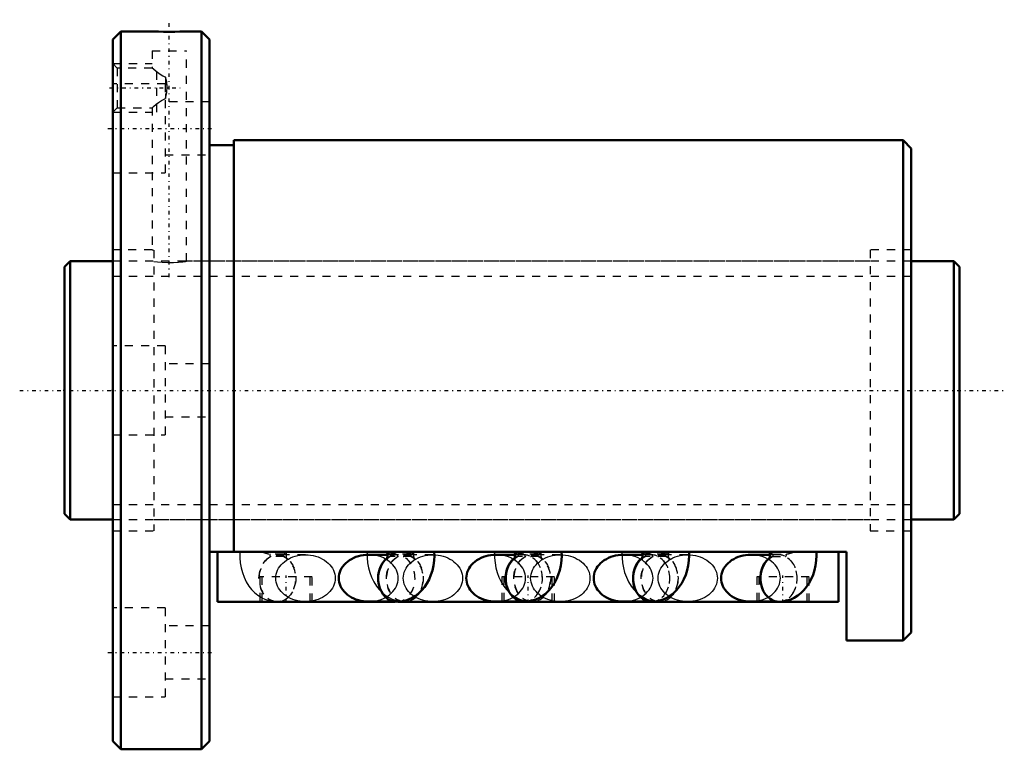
# Model space of a CAD drawing. Header units: millimetres. Extents: x -6 to 117, y -44 to 46.
import ezdxf

# ---------------------------------------------------------------- set-up
doc = ezdxf.new("R2010")
doc.units = ezdxf.units.MM
doc.linetypes.add('Center', pattern=[1.5, 0.45, -0.5, 0.05, -0.5])
doc.linetypes.add('Dashed', pattern=[2, 1, -1])
for name, color, linetype, lineweight in [('2d ConnectionPoints', 7, 'Continuous', 50), ('AM_0', 7, 'Continuous', 50), ('AM_5', 3, 'Continuous', 25), ('AM_7', 7, 'Center', 25), ('AM_9', 6, 'Dashed', 25)]:
    doc.layers.add(name, color=color, linetype=linetype, lineweight=lineweight)

# ---------------------------------------------------------------- blocks, each defined once
blk = doc.blocks.new('1_BIF3206V_10RR_Nut_0_in_BIF3206V_10RRG0_111LC0_000_4')
at = {"layer": 'AM_0'}
for p, q in [((7, 44.5), (6, 43.5)), ((10.88, 44.5), (7, 44.5)), ((7, 44.5), (7, -44.5)), ((17, 44.5), (15.1, 44.5)), ((18, 43.5), (17, 44.5)), ((17, 44.5), (17, -44.5)), ((6, 43.5), (6, -43.5)), ((18, 43.5), (18, -43.5)), ((104, 31), (21, 31)), ((21, 31), (21, -20)), ((105, 30), (104, 31)), ((104, 31), (104, -31)), ((21, 30.4), (18, 30.4)), ((105, 30), (105, -30)), ((97, -20), (18, -20)), ((19, -26.2), (19, -20)), ((40.07, -20.39), (37.71, -20.39)), ((55.88, -20.39), (53.51, -20.39)), ((71.68, -20.39), (69.31, -20.39)), ((87.48, -20.39), (85.11, -20.39)), ((96, -26.2), (96, -20)), ((97, -31), (97, -20)), ((41, -26.2), (19, -26.2)), ((37.71, -26.19), (40.92, -26.19)), ((96, -26.2), (41.35, -26.2)), ((53.51, -26.19), (56.8, -26.19)), ((69.31, -26.19), (72.6, -26.19)), ((85.11, -26.19), (88.4, -26.19)), ((104, -31), (105, -30)), ((97, -31), (104, -31)), ((6, -43.5), (7, -44.5)), ((17, -44.5), (18, -43.5)), ((7, -44.5), (17, -44.5))]:
    blk.add_line(p, q, dxfattribs=at)
for points in [[(15.12, 44.5), (15.07, 44.5), (14.79, 44.49), (14.31, 44.47), (13.69, 44.45), (12.98, 44.45), (12.28, 44.46), (11.66, 44.47), (11.19, 44.49), (10.92, 44.5), (10.88, 44.5)], [(37.71, -20.39), (37.39, -20.4), (37.07, -20.43), (36.75, -20.49), (36.45, -20.56), (36.15, -20.66), (35.87, -20.78), (35.6, -20.91), (35.34, -21.07), (35.1, -21.24), (34.89, -21.43), (34.69, -21.63), (34.52, -21.84), (34.37, -22.06), (34.25, -22.3), (34.15, -22.54), (34.08, -22.79), (34.04, -23.04), (34.03, -23.29), (34.04, -23.54), (34.08, -23.79), (34.15, -24.04), (34.25, -24.28), (34.37, -24.52), (34.52, -24.74), (34.69, -24.95), (34.89, -25.15), (35.1, -25.34), (35.34, -25.51), (35.6, -25.67), (35.87, -25.8), (36.15, -25.92), (36.45, -26.02), (36.75, -26.09), (37.07, -26.15), (37.39, -26.18), (37.71, -26.19)], [(40.02, -20), (40.04, -20.09), (40.07, -20.24), (40.07, -20.42), (40.06, -20.6), (40.04, -20.76), (40.01, -20.88), (39.98, -20.94), (39.98, -20.94)], [(41.19, -26.21), (41.69, -26.18), (42.19, -26.08), (42.66, -25.93), (43.11, -25.72), (43.54, -25.46), (43.94, -25.15), (44.31, -24.79), (44.65, -24.38), (44.95, -23.93), (45.22, -23.43), (45.45, -22.89), (45.63, -22.32), (45.76, -21.72), (45.84, -21.11), (45.87, -20.5), (45.86, -20)], [(53.51, -20.39), (53.19, -20.4), (52.87, -20.43), (52.55, -20.49), (52.25, -20.56), (51.95, -20.66), (51.67, -20.78), (51.4, -20.91), (51.14, -21.07), (50.9, -21.24), (50.69, -21.43), (50.49, -21.63), (50.32, -21.84), (50.17, -22.06), (50.05, -22.3), (49.95, -22.54), (49.88, -22.79), (49.84, -23.04), (49.83, -23.29), (49.84, -23.54), (49.88, -23.79), (49.95, -24.04), (50.05, -24.28), (50.17, -24.52), (50.32, -24.74), (50.49, -24.95), (50.69, -25.15), (50.9, -25.34), (51.14, -25.51), (51.4, -25.67), (51.67, -25.8), (51.95, -25.92), (52.25, -26.02), (52.55, -26.09), (52.87, -26.15), (53.19, -26.18), (53.51, -26.19)], [(55.83, -20), (55.86, -20.1), (55.88, -20.26), (55.88, -20.44), (55.87, -20.62), (55.85, -20.77), (55.81, -20.89), (55.79, -20.94), (55.79, -20.95)], [(56.99, -26.2), (57.49, -26.17), (57.98, -26.07), (58.46, -25.92), (58.91, -25.71), (59.33, -25.45), (59.73, -25.14), (60.1, -24.78), (60.44, -24.37), (60.75, -23.92), (61.01, -23.42), (61.24, -22.88), (61.42, -22.31), (61.55, -21.71), (61.63, -21.11), (61.66, -20.49), (61.65, -20)], [(69.31, -20.39), (68.99, -20.4), (68.67, -20.43), (68.35, -20.49), (68.05, -20.56), (67.75, -20.66), (67.47, -20.78), (67.2, -20.91), (66.94, -21.07), (66.7, -21.24), (66.49, -21.43), (66.29, -21.63), (66.12, -21.84), (65.97, -22.06), (65.85, -22.3), (65.75, -22.54), (65.68, -22.79), (65.64, -23.04), (65.63, -23.29), (65.64, -23.54), (65.68, -23.79), (65.75, -24.04), (65.85, -24.28), (65.97, -24.52), (66.12, -24.74), (66.29, -24.95), (66.49, -25.15), (66.7, -25.34), (66.94, -25.51), (67.2, -25.67), (67.47, -25.8), (67.75, -25.92), (68.05, -26.02), (68.35, -26.09), (68.67, -26.15), (68.99, -26.18), (69.31, -26.19)], [(71.63, -20), (71.66, -20.1), (71.68, -20.26), (71.68, -20.44), (71.67, -20.62), (71.65, -20.77), (71.61, -20.89), (71.59, -20.94), (71.59, -20.95)], [(72.79, -26.2), (73.29, -26.17), (73.78, -26.07), (74.26, -25.92), (74.71, -25.71), (75.13, -25.45), (75.53, -25.14), (75.9, -24.78), (76.24, -24.37), (76.55, -23.92), (76.81, -23.42), (77.04, -22.88), (77.22, -22.31), (77.35, -21.71), (77.43, -21.11), (77.46, -20.49), (77.45, -20)], [(85.11, -20.39), (84.79, -20.4), (84.47, -20.43), (84.15, -20.49), (83.85, -20.56), (83.55, -20.66), (83.27, -20.78), (83, -20.91), (82.74, -21.07), (82.5, -21.24), (82.29, -21.43), (82.09, -21.63), (81.92, -21.84), (81.77, -22.06), (81.65, -22.3), (81.55, -22.54), (81.48, -22.79), (81.44, -23.04), (81.43, -23.29), (81.44, -23.54), (81.48, -23.79), (81.55, -24.04), (81.65, -24.28), (81.77, -24.52), (81.92, -24.74), (82.09, -24.95), (82.29, -25.15), (82.5, -25.34), (82.74, -25.51), (83, -25.67), (83.27, -25.8), (83.55, -25.92), (83.85, -26.02), (84.15, -26.09), (84.47, -26.15), (84.79, -26.18), (85.11, -26.19)], [(87.43, -20), (87.46, -20.1), (87.48, -20.26), (87.48, -20.44), (87.47, -20.62), (87.45, -20.77), (87.41, -20.89), (87.39, -20.94), (87.39, -20.95)], [(88.59, -26.2), (89.09, -26.17), (89.58, -26.07), (90.06, -25.92), (90.51, -25.71), (90.93, -25.45), (91.33, -25.14), (91.7, -24.78), (92.04, -24.37), (92.35, -23.92), (92.61, -23.42), (92.84, -22.88), (93.02, -22.31), (93.15, -21.71), (93.23, -21.11), (93.26, -20.49), (93.25, -20)]]:
    blk.add_lwpolyline(points, dxfattribs=at)
for centre, major_axis, start_param, end_param in [((41.19, -23.31), (0, 2.9), 0.543343, 3.141726), ((41.19, -23.29), (0, -2.9), 3.68384, 4.715837), ((56.99, -23.29), (0, -2.9), 3.680908, 5.238977), ((56.99, -23.31), (0, 2.89), 0.5355, 3.142491), ((72.79, -23.29), (0, -2.9), 3.680908, 5.238977), ((72.79, -23.31), (0, 2.89), 0.5355, 3.142491), ((88.59, -23.29), (0, -2.9), 3.680908, 5.238977), ((88.59, -23.31), (0, 2.89), 0.5355, 3.142491)]:
    blk.add_ellipse(centre, major_axis=major_axis, ratio=0.788011, start_param=start_param, end_param=end_param, dxfattribs=at)
at = {"layer": 'AM_5', "linetype": 'Dashed'}
for p, q in [((6, 40.5), (10.88, 40.5)), ((11.44, 34.5), (11.44, 40.5)), ((6, 34.5), (10.88, 34.5))]:
    blk.add_line(p, q, dxfattribs=at)
at = {"layer": 'AM_7'}
for p, q in [((13, 14.05), (13, 45.95)), ((5.6, 37.5), (14.37, 37.5)), ((5.4, 32.48), (18.6, 32.48)), ((27.48, -26.36), (27.48, -22.95)), ((57.5, -26.36), (57.5, -22.95)), ((89.1, -26.36), (89.1, -22.95)), ((5.4, -32.48), (18.6, -32.48))]:
    blk.add_line(p, q, dxfattribs=at)
at = {"layer": 'AM_9'}
for p, q in [((10.88, 44.5), (10.88, 44.39)), ((15.12, 44.39), (10.88, 44.39)), ((15.12, 44.39), (15.12, 44.5)), ((10.88, 42.09), (15.12, 42.09)), ((10.88, 42.09), (10.88, 39.94)), ((15.12, 16), (15.12, 42.09)), ((6.54, 39.96), (6, 40.5)), ((10.9, 39.96), (6.54, 39.96)), ((6.54, 39.96), (6.54, 35.04)), ((12.5, 37.98), (6, 37.98)), ((12.5, 37.98), (12.5, 26.98)), ((12.55, 38.82), (12.55, 36.18)), ((18, 35.78), (12.5, 35.78)), ((6, 34.5), (6.54, 35.04)), ((6.54, 35.04), (10.9, 35.04)), ((10.88, 35.06), (10.88, 17.4)), ((12.5, 29.18), (18, 29.18)), ((6, 26.98), (12.5, 26.98)), ((10.9, 17.4), (6, 17.4)), ((10.88, 17.4), (11.1, 17.37)), ((11.1, 17.37), (11.1, -17.4)), ((99.9, 17.4), (99.9, -17.4)), ((105, 17.4), (99.9, 17.4)), ((99.9, 16), (15.12, 16)), ((12.5, 5.5), (6, 5.5)), ((12.5, 5.5), (12.5, -5.5)), ((18, 3.3), (12.5, 3.3)), ((12.5, -3.3), (18, -3.3)), ((6, -5.5), (12.5, -5.5)), ((11.1, -16), (99.9, -16)), ((6, -17.4), (11.1, -17.4)), ((99.9, -17.4), (105, -17.4)), ((27.12, -20.31), (25.49, -20.31)), ((27.22, -20.61), (25.6, -20.61)), ((29.89, -20.39), (26.41, -20.39)), ((41.19, -20.39), (40.07, -20.39)), ((43.02, -20.61), (40.35, -20.61)), ((42.92, -20.31), (40.46, -20.31)), ((45.69, -20.39), (42.21, -20.39)), ((56.99, -20.39), (55.88, -20.39)), ((58.82, -20.61), (56.18, -20.61)), ((58.72, -20.31), (56.28, -20.31)), ((61.49, -20.39), (58.01, -20.39)), ((72.79, -20.39), (71.68, -20.39)), ((74.62, -20.61), (71.98, -20.61)), ((74.52, -20.31), (72.08, -20.31)), ((77.29, -20.39), (73.81, -20.39)), ((88.59, -20.39), (87.48, -20.39)), ((87.78, -20.61), (89.4, -20.61)), ((87.88, -20.31), (89.51, -20.31)), ((30.73, -23.1), (24.23, -23.1)), ((24.23, -23.1), (24.23, -26.2)), ((24.48, -23.1), (24.48, -26.2)), ((30.48, -26.2), (30.48, -23.1)), ((30.73, -26.2), (30.73, -23.1)), ((60.75, -23.1), (54.25, -23.1)), ((54.25, -23.1), (54.25, -26.2)), ((54.5, -23.1), (54.5, -26.2)), ((60.5, -26.2), (60.5, -23.1)), ((60.75, -26.2), (60.75, -23.1)), ((92.35, -23.1), (85.85, -23.1)), ((85.85, -23.1), (85.85, -26.2)), ((86.1, -23.1), (86.1, -26.2)), ((92.1, -26.2), (92.1, -23.1)), ((92.35, -26.2), (92.35, -23.1)), ((26.41, -26.19), (29.89, -26.19)), ((40.92, -26.19), (41.19, -26.19)), ((41.35, -26.2), (41, -26.2)), ((42.21, -26.19), (45.69, -26.19)), ((56.8, -26.19), (56.99, -26.19)), ((58.01, -26.19), (61.49, -26.19)), ((72.6, -26.19), (72.79, -26.19)), ((73.81, -26.19), (77.29, -26.19)), ((88.4, -26.19), (88.59, -26.19)), ((12.5, -26.98), (6, -26.98)), ((12.5, -26.98), (12.5, -37.98)), ((18, -29.18), (12.5, -29.18)), ((12.5, -35.78), (18, -35.78)), ((6, -37.98), (12.5, -37.98))]:
    blk.add_line(p, q, dxfattribs=at)
for points in [[(12.55, 38.82), (12.21, 38.97), (11.89, 39.16), (11.37, 39.54), (11.04, 39.82), (10.89, 39.94), (10.88, 39.96)], [(12.55, 36.18), (12.71, 36.91), (12.75, 37.66), (12.68, 38.24), (12.55, 38.82)], [(10.88, 35.04), (10.9, 35.06), (11.04, 35.18), (11.39, 35.47), (11.68, 35.69), (12.02, 35.92), (12.55, 36.18)], [(11.1, 15.97), (11.52, 15.93), (12.11, 15.88), (12.8, 15.86), (13.51, 15.87), (14.16, 15.9), (14.68, 15.95), (15.02, 15.99), (15.12, 16)], [(21.75, -20), (21.74, -20.15), (21.75, -20.77), (21.8, -21.39), (21.91, -22), (22.07, -22.6), (22.28, -23.18), (22.55, -23.74), (22.88, -24.26), (23.21, -24.69), (23.58, -25.06), (23.97, -25.38), (24.39, -25.66), (24.48, -25.71)], [(29.89, -26.19), (29.57, -26.18), (29.25, -26.15), (28.94, -26.09), (28.63, -26.02), (28.34, -25.92), (28.05, -25.8), (27.78, -25.67), (27.53, -25.51), (27.29, -25.34), (27.07, -25.15), (26.88, -24.95), (26.71, -24.74), (26.56, -24.52), (26.44, -24.28), (26.34, -24.04), (26.27, -23.79), (26.23, -23.54), (26.21, -23.29), (26.23, -23.04), (26.27, -22.79), (26.34, -22.54), (26.44, -22.3), (26.56, -22.06), (26.71, -21.84), (26.88, -21.63), (27.07, -21.43), (27.29, -21.24), (27.53, -21.07), (27.78, -20.91), (28.05, -20.78), (28.34, -20.66), (28.63, -20.56), (28.94, -20.49), (29.25, -20.43), (29.57, -20.4), (29.89, -20.39)], [(27.19, -20.6), (27.21, -20.61), (27.41, -20.74), (27.53, -20.85), (27.6, -20.92), (27.61, -20.95), (27.61, -20.95)], [(27.52, -20.39), (27.53, -20.22), (27.55, -20.06), (27.57, -20)], [(27.61, -20.95), (27.6, -20.92), (27.58, -20.85), (27.55, -20.73), (27.52, -20.58), (27.52, -20.4), (27.52, -20.39)], [(29.89, -20.39), (30.21, -20.4), (30.53, -20.43), (30.85, -20.49), (31.15, -20.56), (31.45, -20.66), (31.73, -20.78), (32, -20.91), (32.26, -21.07), (32.5, -21.24), (32.71, -21.43), (32.91, -21.63), (33.08, -21.84), (33.23, -22.06), (33.35, -22.3), (33.45, -22.54), (33.52, -22.79), (33.56, -23.04), (33.57, -23.29)], [(37.55, -20), (37.54, -20.15), (37.55, -20.77), (37.6, -21.39), (37.71, -22), (37.87, -22.6), (38.08, -23.18), (38.35, -23.74), (38.68, -24.26), (39.01, -24.69), (39.35, -25.04)], [(41.39, -23.29), (41.37, -23.04), (41.33, -22.79), (41.26, -22.54), (41.16, -22.3), (41.04, -22.06), (40.89, -21.84), (40.72, -21.63), (40.53, -21.43), (40.31, -21.24), (40.07, -21.07), (39.82, -20.91), (39.55, -20.78), (39.26, -20.66), (38.97, -20.56), (38.66, -20.49), (38.35, -20.43), (38.03, -20.4), (37.71, -20.39)], [(39.98, -20.94), (39.98, -20.94), (40.02, -20.88), (40.12, -20.78), (40.3, -20.65), (40.4, -20.59)], [(45.69, -26.19), (45.37, -26.18), (45.05, -26.15), (44.74, -26.09), (44.43, -26.02), (44.14, -25.92), (43.85, -25.8), (43.58, -25.67), (43.33, -25.51), (43.09, -25.34), (42.87, -25.15), (42.68, -24.95), (42.51, -24.74), (42.36, -24.52), (42.24, -24.28), (42.14, -24.04), (42.07, -23.79), (42.03, -23.54), (42.01, -23.29), (42.03, -23.04), (42.07, -22.79), (42.14, -22.54), (42.24, -22.3), (42.36, -22.06), (42.51, -21.84), (42.68, -21.63), (42.87, -21.43), (43.09, -21.24), (43.33, -21.07), (43.58, -20.91), (43.85, -20.78), (44.14, -20.66), (44.43, -20.56), (44.74, -20.49), (45.05, -20.43), (45.37, -20.4), (45.69, -20.39)], [(42.99, -20.6), (43.01, -20.61), (43.21, -20.74), (43.33, -20.85), (43.4, -20.92), (43.41, -20.95), (43.41, -20.95)], [(43.32, -20.39), (43.33, -20.22), (43.35, -20.06), (43.37, -20)], [(43.41, -20.95), (43.4, -20.92), (43.38, -20.85), (43.35, -20.73), (43.32, -20.58), (43.32, -20.4), (43.32, -20.39)], [(45.69, -20.39), (46.01, -20.4), (46.33, -20.43), (46.65, -20.49), (46.95, -20.56), (47.25, -20.66), (47.53, -20.78), (47.8, -20.91), (48.06, -21.07), (48.3, -21.24), (48.51, -21.43), (48.71, -21.63), (48.88, -21.84), (49.03, -22.06), (49.15, -22.3), (49.25, -22.54), (49.32, -22.79), (49.36, -23.04), (49.37, -23.29)], [(53.35, -20), (53.34, -20.15), (53.35, -20.77), (53.4, -21.39), (53.51, -22), (53.67, -22.6), (53.88, -23.18), (54.15, -23.74), (54.48, -24.26), (54.5, -24.29)], [(57.19, -23.29), (57.17, -23.04), (57.13, -22.79), (57.06, -22.54), (56.96, -22.3), (56.84, -22.06), (56.69, -21.84), (56.52, -21.63), (56.33, -21.43), (56.11, -21.24), (55.87, -21.07), (55.62, -20.91), (55.35, -20.78), (55.06, -20.66), (54.77, -20.56), (54.46, -20.49), (54.15, -20.43), (53.83, -20.4), (53.51, -20.39)], [(55.79, -20.95), (55.79, -20.94), (55.84, -20.88), (55.94, -20.78), (56.13, -20.65), (56.21, -20.6)], [(61.49, -26.19), (61.17, -26.18), (60.85, -26.15), (60.54, -26.09), (60.23, -26.02), (59.94, -25.92), (59.65, -25.8), (59.38, -25.67), (59.13, -25.51), (58.89, -25.34), (58.67, -25.15), (58.48, -24.95), (58.31, -24.74), (58.16, -24.52), (58.04, -24.28), (57.94, -24.04), (57.87, -23.79), (57.83, -23.54), (57.81, -23.29), (57.83, -23.04), (57.87, -22.79), (57.94, -22.54), (58.04, -22.3), (58.16, -22.06), (58.31, -21.84), (58.48, -21.63), (58.67, -21.43), (58.89, -21.24), (59.13, -21.07), (59.38, -20.91), (59.65, -20.78), (59.94, -20.66), (60.23, -20.56), (60.54, -20.49), (60.85, -20.43), (61.17, -20.4), (61.49, -20.39)], [(58.79, -20.6), (58.81, -20.61), (59.01, -20.74), (59.13, -20.85), (59.2, -20.92), (59.21, -20.95), (59.21, -20.95)], [(59.12, -20.39), (59.13, -20.22), (59.15, -20.06), (59.17, -20)], [(59.21, -20.95), (59.2, -20.92), (59.18, -20.85), (59.15, -20.73), (59.12, -20.58), (59.12, -20.4), (59.12, -20.39)], [(61.49, -20.39), (61.81, -20.4), (62.13, -20.43), (62.45, -20.49), (62.75, -20.56), (63.05, -20.66), (63.33, -20.78), (63.6, -20.91), (63.86, -21.07), (64.1, -21.24), (64.31, -21.43), (64.51, -21.63), (64.68, -21.84), (64.83, -22.06), (64.95, -22.3), (65.05, -22.54), (65.12, -22.79), (65.16, -23.04), (65.17, -23.29)], [(69.15, -20), (69.14, -20.15), (69.15, -20.77), (69.2, -21.39), (69.31, -22), (69.47, -22.6), (69.68, -23.18), (69.95, -23.74), (70.28, -24.26), (70.61, -24.69), (70.98, -25.06), (71, -25.09)], [(72.99, -23.29), (72.97, -23.04), (72.93, -22.79), (72.86, -22.54), (72.76, -22.3), (72.64, -22.06), (72.49, -21.84), (72.32, -21.63), (72.13, -21.43), (71.91, -21.24), (71.67, -21.07), (71.42, -20.91), (71.15, -20.78), (70.86, -20.66), (70.57, -20.56), (70.26, -20.49), (69.95, -20.43), (69.63, -20.4), (69.31, -20.39)], [(71.59, -20.95), (71.59, -20.94), (71.64, -20.88), (71.74, -20.78), (71.93, -20.65), (72.01, -20.6)], [(77.29, -26.19), (76.97, -26.18), (76.65, -26.15), (76.34, -26.09), (76.03, -26.02), (75.74, -25.92), (75.45, -25.8), (75.18, -25.67), (74.93, -25.51), (74.69, -25.34), (74.47, -25.15), (74.28, -24.95), (74.11, -24.74), (73.96, -24.52), (73.84, -24.28), (73.74, -24.04), (73.67, -23.79), (73.63, -23.54), (73.61, -23.29), (73.63, -23.04), (73.67, -22.79), (73.74, -22.54), (73.84, -22.3), (73.96, -22.06), (74.11, -21.84), (74.28, -21.63), (74.47, -21.43), (74.69, -21.24), (74.93, -21.07), (75.18, -20.91), (75.45, -20.78), (75.74, -20.66), (76.03, -20.56), (76.34, -20.49), (76.65, -20.43), (76.97, -20.4), (77.29, -20.39)], [(74.59, -20.6), (74.61, -20.61), (74.81, -20.74), (74.93, -20.85), (75, -20.92), (75.01, -20.95), (75.01, -20.95)], [(74.92, -20.39), (74.93, -20.22), (74.95, -20.06), (74.97, -20)], [(75.01, -20.95), (75, -20.92), (74.98, -20.85), (74.95, -20.73), (74.92, -20.58), (74.92, -20.4), (74.92, -20.39)], [(77.29, -20.39), (77.61, -20.4), (77.93, -20.43), (78.25, -20.49), (78.55, -20.56), (78.85, -20.66), (79.13, -20.78), (79.4, -20.91), (79.66, -21.07), (79.9, -21.24), (80.11, -21.43), (80.31, -21.63), (80.48, -21.84), (80.63, -22.06), (80.75, -22.3), (80.85, -22.54), (80.92, -22.79), (80.96, -23.04), (80.97, -23.29)], [(88.79, -23.29), (88.77, -23.04), (88.73, -22.79), (88.66, -22.54), (88.56, -22.3), (88.44, -22.06), (88.29, -21.84), (88.12, -21.63), (87.93, -21.43), (87.71, -21.24), (87.47, -21.07), (87.22, -20.91), (86.95, -20.78), (86.66, -20.66), (86.37, -20.56), (86.06, -20.49), (85.75, -20.43), (85.43, -20.4), (85.11, -20.39)], [(87.39, -20.95), (87.39, -20.94), (87.44, -20.88), (87.54, -20.78), (87.73, -20.65), (87.81, -20.6)], [(33.57, -23.29), (33.56, -23.54), (33.52, -23.79), (33.45, -24.04), (33.35, -24.28), (33.23, -24.52), (33.08, -24.74), (32.91, -24.95), (32.71, -25.15), (32.5, -25.34), (32.26, -25.51), (32, -25.67), (31.73, -25.8), (31.45, -25.92), (31.15, -26.02), (30.85, -26.09), (30.53, -26.15), (30.21, -26.18), (29.89, -26.19)], [(37.71, -26.19), (38.03, -26.18), (38.35, -26.15), (38.66, -26.09), (38.97, -26.02), (39.26, -25.92), (39.55, -25.8), (39.82, -25.67), (40.07, -25.51), (40.31, -25.34), (40.53, -25.15), (40.72, -24.95), (40.89, -24.74), (41.04, -24.52), (41.16, -24.28), (41.26, -24.04), (41.33, -23.79), (41.37, -23.54), (41.39, -23.29)], [(49.37, -23.29), (49.36, -23.54), (49.32, -23.79), (49.25, -24.04), (49.15, -24.28), (49.03, -24.52), (48.88, -24.74), (48.71, -24.95), (48.51, -25.15), (48.3, -25.34), (48.06, -25.51), (47.8, -25.67), (47.53, -25.8), (47.25, -25.92), (46.95, -26.02), (46.65, -26.09), (46.33, -26.15), (46.01, -26.18), (45.69, -26.19)], [(53.51, -26.19), (53.83, -26.18), (54.15, -26.15), (54.46, -26.09), (54.77, -26.02), (55.06, -25.92), (55.35, -25.8), (55.62, -25.67), (55.87, -25.51), (56.11, -25.34), (56.33, -25.15), (56.52, -24.95), (56.69, -24.74), (56.84, -24.52), (56.96, -24.28), (57.06, -24.04), (57.13, -23.79), (57.17, -23.54), (57.19, -23.29)], [(54.5, -24.29), (54.81, -24.69), (55.18, -25.06), (55.2, -25.09)], [(65.17, -23.29), (65.16, -23.54), (65.12, -23.79), (65.05, -24.04), (64.95, -24.28), (64.83, -24.52), (64.68, -24.74), (64.51, -24.95), (64.31, -25.15), (64.1, -25.34), (63.86, -25.51), (63.6, -25.67), (63.33, -25.8), (63.05, -25.92), (62.75, -26.02), (62.45, -26.09), (62.13, -26.15), (61.81, -26.18), (61.49, -26.19)], [(69.31, -26.19), (69.63, -26.18), (69.95, -26.15), (70.26, -26.09), (70.57, -26.02), (70.86, -25.92), (71.15, -25.8), (71.42, -25.67), (71.67, -25.51), (71.91, -25.34), (72.13, -25.15), (72.32, -24.95), (72.49, -24.74), (72.64, -24.52), (72.76, -24.28), (72.86, -24.04), (72.93, -23.79), (72.97, -23.54), (72.99, -23.29)], [(80.97, -23.29), (80.96, -23.54), (80.92, -23.79), (80.85, -24.04), (80.75, -24.28), (80.63, -24.52), (80.48, -24.74), (80.31, -24.95), (80.11, -25.15), (79.9, -25.34), (79.66, -25.51), (79.4, -25.67), (79.13, -25.8), (78.85, -25.92), (78.55, -26.02), (78.25, -26.09), (77.93, -26.15), (77.61, -26.18), (77.29, -26.19)], [(85.11, -26.19), (85.43, -26.18), (85.75, -26.15), (86.06, -26.09), (86.37, -26.02), (86.66, -25.92), (86.95, -25.8), (87.22, -25.67), (87.47, -25.51), (87.71, -25.34), (87.93, -25.15), (88.12, -24.95), (88.29, -24.74), (88.44, -24.52), (88.56, -24.28), (88.66, -24.04), (88.73, -23.79), (88.77, -23.54), (88.79, -23.29)], [(39.35, -25.04), (39.38, -25.06), (39.77, -25.38), (40.19, -25.66), (40.63, -25.87), (41.13, -26.05), (41.65, -26.16), (41.74, -26.17)], [(55.2, -25.09), (55.57, -25.38), (55.99, -25.66), (56.43, -25.87), (56.93, -26.05), (57.45, -26.16), (57.51, -26.17)], [(71, -25.09), (71.37, -25.38), (71.79, -25.66), (72.23, -25.87), (72.73, -26.05), (73.25, -26.16), (73.31, -26.17)], [(24.48, -25.71), (24.83, -25.87), (25.33, -26.05), (25.85, -26.16), (26.33, -26.2), (26.41, -26.2)], [(41.74, -26.17), (42.13, -26.2), (42.21, -26.2)], [(57.51, -26.17), (57.93, -26.2), (58.01, -26.2)], [(73.31, -26.17), (73.73, -26.2), (73.81, -26.2)]]:
    blk.add_lwpolyline(points, dxfattribs=at)
for centre, major_axis, ratio, start_param, end_param in [((26.41, -23.31), (0, -2.89), 0.788011, 3.506222, 9.060149), ((24.87, -18.96), (-2.72, 0.97), 0.394005, 1.537406, 1.940169), ((25.6, -20.41), (0, 0.2), 0.615661, 1.047198, 3.141593), ((27.22, -20.41), (0, 0.2), 0.615661, 1.047198, 3.141593), ((24.87, -18.96), (-2.72, 0.97), 0.394005, 2.669428, 3.072191), ((41.19, -23.29), (0, -2.9), 0.788011, 4.715837, 9.967025), ((42.21, -23.31), (0, -2.89), 0.788011, 3.506222, 9.060149), ((41.19, -23.31), (0, 2.9), 0.788011, 0.373559, 0.543343), ((42.73, -18.96), (-2.73, -0.97), 0.394005, 0.065833, 0.463235), ((40.67, -18.96), (-2.72, 0.97), 0.394005, 1.537406, 1.940169), ((40.35, -20.41), (0, -0.2), 0.615661, 6.283185, 8.37758), ((41.19, -23.31), (0, 2.9), 0.788011, 3.141726, 5.909626), ((41.4, -20.41), (0, 0.2), 0.615661, 1.047198, 3.141593), ((42.02, -20.41), (0, -0.2), 0.615661, 0, 2.094395), ((42.73, -18.96), (-2.73, -0.97), 0.394005, 1.210353, 1.607755), ((43.02, -20.41), (0, 0.2), 0.615661, 1.047198, 3.141593), ((40.67, -18.96), (-2.72, 0.97), 0.394005, 2.669428, 3.072191), ((56.99, -23.29), (0, -2.9), 0.788011, 5.238977, 9.964093), ((58.01, -23.31), (0, -2.89), 0.788011, 3.506222, 9.060149), ((56.99, -23.31), (0, 2.89), 0.788011, 0.364629, 0.5355), ((58.53, -18.96), (-2.72, -0.97), 0.394005, 0.069401, 0.472165), ((56.47, -18.96), (-2.72, 0.97), 0.394005, 1.537406, 1.940169), ((56.18, -20.41), (0, -0.2), 0.615661, 0, 2.094395), ((56.99, -23.31), (0, 2.89), 0.788011, 3.142491, 5.918556), ((57.2, -20.41), (0, 0.2), 0.615661, 1.047198, 3.141593), ((57.8, -20.41), (0, -0.2), 0.615661, 6.283185, 8.37758), ((58.53, -18.96), (-2.72, -0.97), 0.394005, 1.201423, 1.604187), ((58.82, -20.41), (0, 0.2), 0.615661, 1.047198, 3.141593), ((56.47, -18.96), (-2.72, 0.97), 0.394005, 2.669428, 3.072191), ((72.79, -23.29), (0, -2.9), 0.788011, 5.238977, 9.964093), ((73.81, -23.31), (0, -2.89), 0.788011, 3.506222, 9.060149), ((72.79, -23.31), (0, 2.89), 0.788011, 0.364629, 0.5355), ((74.33, -18.96), (-2.72, -0.97), 0.394005, 0.069401, 0.472165), ((72.27, -18.96), (-2.72, 0.97), 0.394005, 1.537406, 1.940169), ((71.98, -20.41), (0, -0.2), 0.615661, 0, 2.094395), ((72.79, -23.31), (0, 2.89), 0.788011, 3.142491, 5.918556), ((73, -20.41), (0, 0.2), 0.615661, 1.047198, 3.141593), ((73.6, -20.41), (0, -0.2), 0.615661, 0, 2.094395), ((74.33, -18.96), (-2.72, -0.97), 0.394005, 1.201423, 1.604187), ((74.62, -20.41), (0, 0.2), 0.615661, 1.047198, 3.141593), ((72.27, -18.96), (-2.72, 0.97), 0.394005, 2.669428, 3.072191), ((88.59, -23.29), (0, -2.9), 0.788011, 5.238977, 9.964093), ((88.59, -23.31), (0, 2.89), 0.788011, 0.364629, 0.5355), ((90.13, -18.96), (-2.72, -0.97), 0.394005, 0.069401, 0.472165), ((87.78, -20.41), (0, -0.2), 0.615661, 6.283185, 8.37758), ((88.59, -23.31), (0, 2.89), 0.788011, 3.142491, 5.918556), ((89.4, -20.41), (0, -0.2), 0.615661, 0, 2.094395), ((90.13, -18.96), (-2.72, -0.97), 0.394005, 1.201423, 1.604187)]:
    blk.add_ellipse(centre, major_axis=major_axis, ratio=ratio, start_param=start_param, end_param=end_param, dxfattribs=at)
for centre in [(26.41, -23.29), (42.21, -23.29), (58.01, -23.29), (73.81, -23.29)]:
    blk.add_ellipse(centre, major_axis=(0, -2.9), ratio=0.788011, dxfattribs=at)
blk = doc.blocks.new('2_BIF3206V_10RR000_Shaft_0_in_BIF3206V_10RRG0_111LC0_000_4')
at = {"layer": 'AM_0'}
for p, q in [((0.7, 16), (0, 15.3)), ((0.7, 16), (0.7, -16)), ((6, 16), (0.7, 16)), ((110.3, 16), (105, 16)), ((111, 15.3), (110.3, 16)), ((110.3, 16), (110.3, -16)), ((0, 15.3), (0, -15.3)), ((111, 15.3), (111, -15.3)), ((0, -15.3), (0.7, -16)), ((110.3, -16), (111, -15.3)), ((0.7, -16), (6, -16)), ((105, -16), (110.3, -16))]:
    blk.add_line(p, q, dxfattribs=at)
at = {"layer": 'AM_5', "linetype": 'Dashed'}
for p, q in [((6, 14.1595), (105, 14.1595)), ((6, -14.1595), (105, -14.1595))]:
    blk.add_line(p, q, dxfattribs=at)
at = {"layer": 'AM_7'}
blk.add_line((-5.55, 0), (116.55, 0), dxfattribs=at)
at = {"layer": 'AM_9'}
for p, q in [((105, 16), (6, 16)), ((6, -16), (105, -16))]:
    blk.add_line(p, q, dxfattribs=at)

msp = doc.modelspace()

# ---------------------------------------------------------------- linework, layer by layer
at = {"layer": '2d ConnectionPoints'}
for p in [(0, 0), (6, 0)]:
    msp.add_point(p, dxfattribs=at)

# ---------------------------------------------------------------- block references
for name in ['1_BIF3206V_10RR_Nut_0_in_BIF3206V_10RRG0_111LC0_000_4', '2_BIF3206V_10RR000_Shaft_0_in_BIF3206V_10RRG0_111LC0_000_4']:
    msp.add_blockref(name, (0, 0))

doc.saveas('drawing.dxf')
